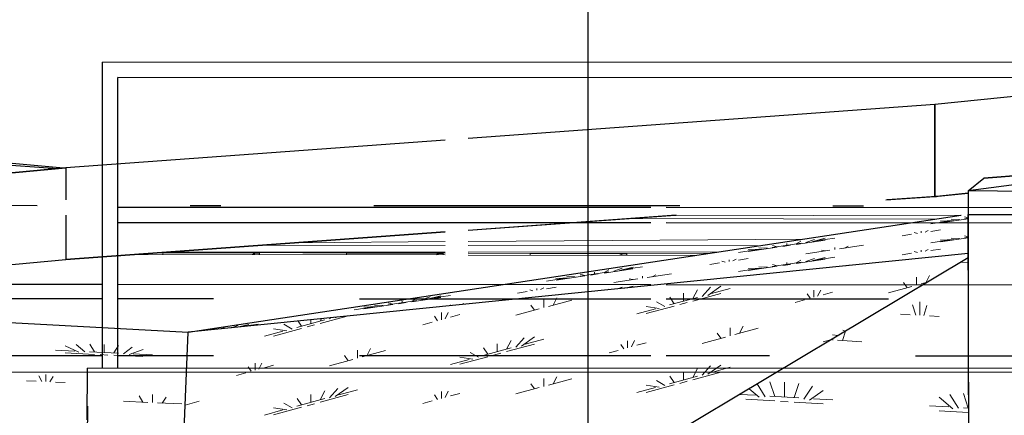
# Model space of a CAD drawing. Extents: x -805 to 3526, y -961 to 1039.
# Tile 122 of 256: x 297.76 to 300.97, y 35.91 to 37.2. Entities that reach past the tile are written whole.
import ezdxf

# ---------------------------------------------------------------- set-up
doc = ezdxf.new("R2010")
doc.units = 0
for name, pattern in [('_Ebene_', [4, 2, -1, 0, -1]), ('AUSGEZOGEN', [2, 1, 1]), ('STRICHPUNKT', [1, 0.5, -0.25, 0, -0.25]), ('VERDECKT2', [4.7625, 3.175, -1.5875])]:
    doc.linetypes.add(name, pattern=pattern)
doc.layers.get('0').update_dxf_attribs({"color": 251})
for name, color, linetype, lineweight in [('P-HP-Dorsten 2022 - Ansicht$0$IFCOUT_Oberbau_IFC_RVT-1-Schnitt 8$0$A-GENM', 13, 'Continuous', 9), ('P-HP-Dorsten 2022 - Ansicht$0$VE22-087 - Bf_Dorsten-Hervest ModellRevit2021_rvt-1-Schnitt 8$0$A-FLOR', 192, 'Continuous', 9), ('P-HP-Dorsten 2022 - Ansicht$0$VE22-087 - Bf_Dorsten-Hervest ModellRevit2021_rvt-1-Schnitt 8$0$A-FLOR-PATT', 8, 'Continuous', 35), ('TTK-B-Bestand', 252, 'Continuous', 35), ('TTK-P-Treppe oben', 12, 'Continuous', 25), ('TTK-P-Treppe unten', 12, 'Continuous', 25)]:
    doc.layers.add(name, color=color, linetype=linetype, lineweight=lineweight)
for name, color, linetype in [('TTK-P-Bahnsteig', 12, 'Continuous'), ('TTK-P-Geländer', 162, 'Continuous'), ('TTK-P-Gleis', 162, 'Continuous'), ('TTK-P-Kabelkanal', 162, 'Continuous'), ('TTK-P-PU', 12, 'Continuous'), ('TTK-P-TEXT', 12, 'AUSGEZOGEN')]:
    doc.layers.add(name, color=color, linetype=linetype)
doc.styles.add('AKG DIN 6776', font='AKG_DIN67.TTF')
doc.dimstyles.new('TTK$6', dxfattribs={"dimtxt": 2.5, "dimasz": 2.5, "dimexe": 3.5, "dimexo": 0.1, "dimgap": 1, "dimtad": 1, "dimzin": 0, "dimtxsty": 'AKG DIN 6776', "dimblk": 'OBLIQUE', "dimcen": -0.09, "dimdle": 3, "dimse1": 1, "dimse2": 1, "dimclrd": 256, "dimclre": 256, "dimclrt": 256, "dimadec": 3, "dimazin": 0, "dimtfac": 1, "dimtofl": 0, "dimtmove": 0, "dimatfit": 3, "dimldrblk": 'OBLIQUE', "dimfxl": 7, "dimfxlon": 1, "dimtolj": 1, "dimtzin": 0, "dimlwd": -1, "dimlwe": -1, "dimarcsym": 0})

# ---------------------------------------------------------------- blocks, each defined once
blk = doc.blocks.new('*D549')
at = {"layer": 'DEFPOINTS', "color": 0}
for p in [(1594.653, 36.7397), (1594.3062, 36.5752), (8.2233, 0)]:
    blk.add_point(p, dxfattribs=at)
at = {"layer": 'TTK-B-Bestand', "insert": (1594.1093, 36.9835), "char_height": 0.25, "attachment_point": 5, "style": 'AKG DIN 6776'}
blk.add_mtext('\\A1;36,588', dxfattribs=at)
blk = doc.blocks.new('_OBLIQUE')
at = {"color": 0, "linetype": 'ByBlock'}
blk.add_line((-0.5, -0.5), (0.5, 0.5), dxfattribs=at)
blk = doc.blocks.new('*D548')
at = {"layer": 'DEFPOINTS', "color": 0}
for p in [(1585.5366, 36.7706), (1585.0459, 36.614), (-0.8681, 0.0309)]:
    blk.add_point(p, dxfattribs=at)
at = {"layer": 'TTK-B-Bestand', "insert": (1585.0178, 37.0144), "char_height": 0.25, "attachment_point": 5, "style": 'AKG DIN 6776'}
blk.add_mtext('\\A1;36,621', dxfattribs=at)
blk = doc.blocks.new('*D547')
at = {"layer": 'DEFPOINTS', "color": 0}
for p in [(1244.5951, 35.6713), (1244.1853, 35.5313), (0, 0)]:
    blk.add_point(p, dxfattribs=at)
at = {"layer": 'TTK-P-Treppe unten', "insert": (1244.1389, 35.9152), "char_height": 0.25, "attachment_point": 5, "style": 'AKG DIN 6776', "bg_fill": 3, "box_fill_scale": 1.1, "bg_fill_color": 256, "bg_fill_true_color": 13158600, "bg_fill_transparency": 0}
blk.add_mtext('\\A1;35,53', dxfattribs=at)
blk = doc.blocks.new('*D546')
at = {"layer": 'DEFPOINTS', "color": 0}
for p in [(1248.9571, 37.4519), (1249.0816, 37.3335), (0, 0)]:
    blk.add_point(p, dxfattribs=at)
at = {"layer": 'TTK-P-Treppe unten', "insert": (1249.4133, 37.6958), "char_height": 0.25, "attachment_point": 5, "style": 'AKG DIN 6776'}
blk.add_mtext('\\A1;37,33', dxfattribs=at)
blk = doc.blocks.new('*D545')
at = {"layer": 'DEFPOINTS', "color": 0}
for p in [(1259.6018, 37.4765), (1259.6991, 37.3874), (0.198, 0.0396)]:
    blk.add_point(p, dxfattribs=at)
at = {"layer": 'TTK-P-Treppe unten', "insert": (1259.1455, 37.7204), "char_height": 0.25, "attachment_point": 5, "style": 'AKG DIN 6776'}
blk.add_mtext('\\A1;37,35', dxfattribs=at)
blk = doc.blocks.new('*D543')
at = {"layer": 'DEFPOINTS', "color": 0}
for p in [(859.6449, 36.5698), (860.128, 36.5698), (-0.7156, 0.0247)]:
    blk.add_point(p, dxfattribs=at)
at = {"layer": 'TTK-P-TEXT', "insert": (860.5843, 36.8136), "char_height": 0.25, "attachment_point": 5, "style": 'AKG DIN 6776'}
blk.add_mtext('\\A1;36,55', dxfattribs=at)
blk = doc.blocks.new('*D541')
at = {"layer": 'DEFPOINTS', "color": 0}
for p in [(868.7985, 36.6417), (869.2816, 36.6417), (8.438, 0.0966)]:
    blk.add_point(p, dxfattribs=at)
at = {"layer": 'TTK-B-Bestand', "insert": (869.7378, 36.8855), "char_height": 0.25, "attachment_point": 5, "style": 'AKG DIN 6776'}
blk.add_mtext('\\A1;36,55', dxfattribs=at)
blk = doc.blocks.new('*D540')
at = {"layer": 'DEFPOINTS', "color": 0}
for p in [(1239.4124, 37.4656), (1239.2481, 37.3256), (-4.9372, 1.7943)]:
    blk.add_point(p, dxfattribs=at)
at = {"layer": 'TTK-P-Treppe unten', "insert": (1238.8681, 37.7095), "char_height": 0.25, "attachment_point": 5, "style": 'AKG DIN 6776', "bg_fill": 3, "box_fill_scale": 1.1, "bg_fill_color": 256, "bg_fill_true_color": 13158600, "bg_fill_transparency": 0}
blk.add_mtext('\\A1;37,329', dxfattribs=at)
blk = doc.blocks.new('*D539')
at = {"layer": 'DEFPOINTS', "color": 0}
for p in [(303.4751, 35.7451), (303.9213, 35.7444), (0, 0)]:
    blk.add_point(p, dxfattribs=at)
at = {"layer": 'TTK-P-Treppe oben', "insert": (304.3775, 35.9883), "char_height": 0.25, "attachment_point": 5, "style": 'AKG DIN 6776'}
blk.add_mtext('\\A1;35,75', dxfattribs=at)
blk = doc.blocks.new('*D538')
at = {"layer": 'DEFPOINTS', "color": 0}
for p in [(1076.6395, 36.011), (1076.7895, 35.997), (0, 0)]:
    blk.add_point(p, dxfattribs=at)
at = {"layer": 'TTK-P-Treppe oben', "insert": (1076.1833, 36.2548), "char_height": 0.25, "attachment_point": 5, "style": 'AKG DIN 6776'}
blk.add_mtext('\\A1;36,00', dxfattribs=at)

msp = doc.modelspace()

# ---------------------------------------------------------------- linework, layer by layer
at = {"layer": 'P-HP-Dorsten 2022 - Ansicht$0$IFCOUT_Oberbau_IFC_RVT-1-Schnitt 8$0$A-GENM', "color": 251, "lineweight": 5}
for p, q in [((300.7521, 36.5518), (299.7546, 36.5535)), ((300.833, 36.5641), (299.8694, 36.5618)), ((300.32, 36.4865), (299.2234, 36.4785)), ((299.1481, 36.4654), (298.5543, 36.4664)), ((299.1481, 36.478), (298.6651, 36.4744)), ((300.1699, 36.4638), (299.2234, 36.4653)), ((298.2171, 36.442), (299.1481, 36.4404)), ((298.241, 36.4409), (298.2251, 36.4409)), ((298.2251, 36.4409), (298.5251, 36.4405)), ((298.2251, 36.4409), (298.2251, 36.4359)), ((299.1481, 36.444), (298.2337, 36.4432)), ((298.5179, 36.4355), (298.5251, 36.4405)), ((298.5251, 36.4405), (298.541, 36.4405)), ((298.5251, 36.4405), (298.5251, 36.4354)), ((298.5406, 36.4354), (298.541, 36.4405)), ((298.541, 36.4354), (298.541, 36.4405)), ((298.841, 36.44), (298.8251, 36.44)), ((298.8251, 36.44), (299.1251, 36.4395)), ((298.8251, 36.44), (298.8251, 36.435)), ((299.1179, 36.4345), (299.1251, 36.4395)), ((299.1251, 36.4395), (299.141, 36.4395)), ((299.1251, 36.4395), (299.1251, 36.4345)), ((299.1406, 36.4344), (299.141, 36.4395)), ((299.141, 36.4344), (299.141, 36.4395)), ((300.044, 36.4447), (299.2234, 36.444)), ((299.2234, 36.4403), (300.0064, 36.439)), ((299.441, 36.439), (299.4251, 36.439)), ((299.4251, 36.439), (299.7251, 36.4385)), ((299.4251, 36.439), (299.4251, 36.434)), ((299.7179, 36.4335), (299.7251, 36.4385)), ((299.7251, 36.4385), (299.741, 36.4385)), ((299.7251, 36.4385), (299.7251, 36.4335)), ((299.7406, 36.4335), (299.741, 36.4385)), ((299.741, 36.4335), (299.741, 36.4385))]:
    msp.add_line(p, q, dxfattribs=at)
at = {"layer": 'P-HP-Dorsten 2022 - Ansicht$0$IFCOUT_Oberbau_IFC_RVT-1-Schnitt 8$0$A-GENM', "color": 251}
for p, q in [((299.1481, 36.4344), (298.1357, 36.4361)), ((299.9671, 36.4331), (299.2234, 36.4343))]:
    msp.add_line(p, q, dxfattribs=at)
at = {"layer": 'P-HP-Dorsten 2022 - Ansicht$0$VE22-087 - Bf_Dorsten-Hervest ModellRevit2021_rvt-1-Schnitt 8$0$A-FLOR', "color": 251, "lineweight": 25}
for p, q in [((301.1473, 36.9664), (300.7477, 36.9258)), ((300.7477, 36.9258), (299.2234, 36.8151)), ((300.7477, 36.9258), (300.7477, 36.6258)), ((300.7477, 36.6258), (300.7477, 36.9258)), ((296.8632, 36.8167), (297.9013, 36.7189)), ((299.1481, 36.8097), (297.9081, 36.7196)), ((296.8632, 36.7874), (297.8817, 36.7171)), ((297.9081, 36.7196), (296.8632, 36.6205)), ((296.8632, 36.6207), (297.9081, 36.7196)), ((297.9081, 36.7196), (297.9081, 36.6142)), ((301.3687, 36.7108), (300.8564, 36.6445)), ((300.8564, 36.6445), (300.9074, 36.6853)), ((300.9074, 36.6853), (301.1473, 36.7046)), ((301.1473, 36.7046), (300.9074, 36.6853)), ((300.8564, 36.6445), (300.8564, 36.4195)), ((301.4788, 36.6356), (300.8564, 36.6445)), ((300.5875, 36.6142), (300.7477, 36.6258)), ((300.7529, 36.6258), (300.5924, 36.6142)), ((300.7477, 36.6258), (300.8564, 36.6369)), ((300.7529, 36.6258), (300.7477, 36.6258)), ((300.7477, 36.6258), (300.7529, 36.6258)), ((300.8564, 36.6364), (300.7529, 36.6258)), ((300.8564, 36.6363), (300.7529, 36.6258)), ((297.9081, 36.5642), (297.9081, 36.4196)), ((298.3084, 36.1822), (300.834, 36.5642)), ((299.2234, 36.5151), (299.8992, 36.5642)), ((299.9029, 36.5642), (299.2234, 36.5149)), ((300.8564, 36.5672), (300.8564, 36.1172)), ((300.8564, 36.5672), (301.4784, 36.5672)), ((299.1481, 36.5095), (297.9081, 36.4196)), ((297.9085, 36.4196), (299.1481, 36.5097)), ((296.4619, 36.2824), (297.9081, 36.4196)), ((297.9081, 36.4196), (297.9085, 36.4196)), ((300.8564, 36.4391), (298.3084, 36.1822)), ((295.9933, 36.3079), (298.3084, 36.1822))]:
    msp.add_line(p, q, dxfattribs=at)
at = {"layer": 'P-HP-Dorsten 2022 - Ansicht$0$VE22-087 - Bf_Dorsten-Hervest ModellRevit2021_rvt-1-Schnitt 8$0$A-FLOR-PATT', "color": 251, "linetype": 'Continuous', "lineweight": 9}
for p, q in [((300.7346, 36.5365), (300.7974, 36.5458)), ((300.81, 36.5471), (300.7656, 36.5449)), ((300.766, 36.5393), (300.8564, 36.5528)), ((300.8288, 36.5502), (300.8007, 36.5516)), ((300.8445, 36.5529), (300.8564, 36.5547)), ((300.8564, 36.5561), (300.845, 36.559)), ((300.7158, 36.5088), (300.7264, 36.5146)), ((300.7346, 36.5115), (300.766, 36.5162)), ((300.295, 36.469), (300.3892, 36.4831)), ((300.3264, 36.4752), (300.3545, 36.485)), ((300.3453, 36.4777), (300.3897, 36.4888)), ((300.3579, 36.4802), (300.4207, 36.4896)), ((300.6404, 36.4975), (300.6718, 36.5022)), ((300.6907, 36.505), (300.68, 36.5076)), ((300.7032, 36.5068), (300.7032, 36.5125)), ((300.7346, 36.4741), (300.7974, 36.4835)), ((300.81, 36.4848), (300.7656, 36.4825)), ((300.766, 36.4769), (300.8564, 36.4904)), ((300.8288, 36.4879), (300.8007, 36.4892)), ((300.8445, 36.4905), (300.8564, 36.4923)), ((300.8564, 36.4938), (300.845, 36.4966)), ((300.1066, 36.4428), (300.1694, 36.4521)), ((300.182, 36.4534), (300.1376, 36.4512)), ((300.138, 36.4456), (300.2322, 36.4596)), ((300.2008, 36.4565), (300.1728, 36.4579)), ((300.2165, 36.4592), (300.3107, 36.4732)), ((300.2322, 36.4615), (300.217, 36.4653)), ((300.2511, 36.4624), (300.2762, 36.4662)), ((300.2636, 36.4662), (300.2636, 36.4724)), ((300.295, 36.4709), (300.3103, 36.4792)), ((300.3264, 36.4381), (300.4049, 36.4499)), ((300.3892, 36.4475), (300.3771, 36.4505)), ((300.4206, 36.4522), (300.4206, 36.4584)), ((300.4363, 36.4545), (300.5148, 36.4663)), ((300.452, 36.4569), (300.4642, 36.4636)), ((300.7032, 36.4445), (300.7032, 36.4501)), ((300.7158, 36.4464), (300.7264, 36.4522)), ((300.7346, 36.4492), (300.766, 36.4539)), ((300.0752, 36.4131), (300.0752, 36.4187)), ((300.0878, 36.415), (300.0985, 36.4209)), ((300.1066, 36.4178), (300.138, 36.4225)), ((300.295, 36.4067), (300.3892, 36.4207)), ((300.295, 36.4086), (300.3103, 36.4169)), ((300.3264, 36.4129), (300.3545, 36.4227)), ((300.3453, 36.4154), (300.3897, 36.4264)), ((300.3579, 36.4179), (300.4207, 36.4273)), ((300.6404, 36.4351), (300.6718, 36.4398)), ((300.6907, 36.4426), (300.68, 36.4453)), ((300.8544, 36.4239), (300.8564, 36.4238)), ((300.8564, 36.4244), (300.8562, 36.425)), ((299.667, 36.3772), (299.6823, 36.3855)), ((299.6671, 36.3753), (299.7613, 36.3893)), ((299.6985, 36.3815), (299.7266, 36.3913)), ((299.7173, 36.384), (299.7617, 36.395)), ((299.7299, 36.3865), (299.7927, 36.3959)), ((300.0124, 36.4038), (300.0438, 36.4084)), ((300.0627, 36.4112), (300.052, 36.4139)), ((300.1066, 36.3804), (300.1694, 36.3898)), ((300.182, 36.3911), (300.1376, 36.3888)), ((300.138, 36.3832), (300.2322, 36.3973)), ((300.2008, 36.3941), (300.1728, 36.3955)), ((300.2165, 36.3968), (300.3107, 36.4109)), ((300.2322, 36.3991), (300.217, 36.4029)), ((300.2511, 36.4001), (300.2762, 36.4038)), ((300.2636, 36.4038), (300.2636, 36.4101)), ((300.4206, 36.3952), (300.4206, 36.3961)), ((300.4604, 36.3992), (300.4642, 36.4012)), ((300.832, 36.4106), (300.8564, 36.4091)), ((299.4787, 36.349), (299.5415, 36.3584)), ((299.554, 36.3597), (299.5096, 36.3575)), ((299.5101, 36.3519), (299.6043, 36.3659)), ((299.5729, 36.3628), (299.5448, 36.3641)), ((299.5886, 36.3654), (299.6828, 36.3795)), ((299.6043, 36.3678), (299.589, 36.3715)), ((299.6231, 36.3687), (299.6482, 36.3725)), ((299.6357, 36.3725), (299.6357, 36.3787)), ((299.6984, 36.3444), (299.7769, 36.3561)), ((299.7613, 36.3538), (299.7491, 36.3568)), ((299.7927, 36.3585), (299.7927, 36.3647)), ((299.8083, 36.3608), (299.8868, 36.3725)), ((299.824, 36.3632), (299.8362, 36.3699)), ((300.6874, 36.3357), (300.6874, 36.3614)), ((300.7179, 36.3439), (300.7297, 36.3671)), ((299.4347, 36.3175), (299.4241, 36.3202)), ((299.4473, 36.3194), (299.4473, 36.325)), ((299.4598, 36.3213), (299.4705, 36.3272)), ((299.4787, 36.3241), (299.5101, 36.3288)), ((299.6768, 36.3202), (299.6823, 36.3232)), ((299.7114, 36.3237), (299.7266, 36.3289)), ((299.7349, 36.326), (299.7617, 36.3327)), ((299.7578, 36.3283), (299.7927, 36.3336)), ((299.957, 36.2917), (299.9718, 36.3207)), ((299.9874, 36.2986), (300.0147, 36.329)), ((300.0057, 36.3023), (300.0487, 36.3322)), ((300.0179, 36.3082), (300.0787, 36.3247)), ((300.3648, 36.2995), (300.3752, 36.3198)), ((300.5961, 36.3108), (300.6722, 36.3315)), ((300.657, 36.3274), (300.6452, 36.3441)), ((300.7027, 36.3397), (300.7227, 36.3452)), ((299.0391, 36.2816), (299.1333, 36.2956)), ((299.0391, 36.2835), (299.0543, 36.2918)), ((299.0705, 36.2878), (299.0986, 36.2976)), ((299.0893, 36.2903), (299.1337, 36.3013)), ((299.1019, 36.2928), (299.1647, 36.3022)), ((299.3845, 36.31), (299.4159, 36.3147)), ((299.4701, 36.2624), (299.4701, 36.2881)), ((299.5005, 36.2706), (299.5123, 36.2938)), ((299.6357, 36.316), (299.6357, 36.3163)), ((299.8809, 36.271), (299.9722, 36.2958)), ((299.8961, 36.2751), (299.8814, 36.2961)), ((299.9266, 36.2834), (299.9266, 36.3092)), ((299.957, 36.2839), (300.0483, 36.3087)), ((300.2918, 36.2796), (300.3222, 36.2879)), ((300.3405, 36.2929), (300.3301, 36.3076)), ((300.3527, 36.2962), (300.3527, 36.3194)), ((300.3831, 36.3044), (300.4135, 36.3127)), ((298.8507, 36.2553), (298.9135, 36.2647)), ((298.9261, 36.266), (298.8816, 36.2637)), ((298.8821, 36.2581), (298.9763, 36.2722)), ((298.9449, 36.269), (298.9168, 36.2704)), ((298.9606, 36.2717), (299.0548, 36.2858)), ((298.9763, 36.274), (298.9611, 36.2778)), ((298.9951, 36.275), (299.0202, 36.2788)), ((299.0077, 36.2787), (299.0077, 36.285)), ((299.1647, 36.2686), (299.1647, 36.271)), ((299.2011, 36.2722), (299.2083, 36.2762)), ((299.2429, 36.2764), (299.2588, 36.2788)), ((299.3787, 36.2375), (299.4548, 36.2582)), ((299.4396, 36.2541), (299.4278, 36.2709)), ((299.4853, 36.2665), (299.5613, 36.2871)), ((299.7744, 36.242), (299.8353, 36.2586)), ((299.8474, 36.2593), (299.8044, 36.2659)), ((299.8048, 36.2426), (299.8961, 36.2674)), ((299.8657, 36.2656), (299.8385, 36.2812)), ((299.9144, 36.2724), (299.9387, 36.279)), ((300.686, 36.238), (300.6752, 36.272)), ((300.6986, 36.2373), (300.6986, 36.2814)), ((300.7113, 36.2366), (300.722, 36.2692)), ((298.7396, 36.2106), (298.8278, 36.2346)), ((298.7396, 36.2184), (298.7435, 36.2261)), ((298.77, 36.2253), (298.7734, 36.2291)), ((298.7883, 36.229), (298.791, 36.2309)), ((299.1231, 36.2196), (299.1127, 36.2343)), ((299.1353, 36.2229), (299.1353, 36.2461)), ((299.1474, 36.2262), (299.1578, 36.2465)), ((299.1657, 36.2311), (299.1961, 36.2394)), ((300.6354, 36.2411), (300.667, 36.2392)), ((300.7303, 36.2354), (300.7619, 36.2335)), ((298.3797, 36.1894), (298.3797, 36.1913)), ((298.4175, 36.1932), (298.4263, 36.1981)), ((298.4493, 36.1964), (298.4706, 36.2039)), ((298.4687, 36.1984), (298.5058, 36.2076)), ((298.4739, 36.1991), (298.5367, 36.2085)), ((298.63, 36.1861), (298.587, 36.1926)), ((298.5874, 36.1693), (298.6787, 36.1941)), ((298.6483, 36.1923), (298.6211, 36.208)), ((298.6635, 36.1977), (298.7548, 36.2225)), ((298.6787, 36.2019), (298.6671, 36.2184)), ((298.697, 36.1991), (298.7213, 36.2057)), ((298.7092, 36.2102), (298.7092, 36.2226)), ((299.0744, 36.2063), (299.1048, 36.2146)), ((300.0787, 36.1703), (300.0787, 36.1961)), ((300.094, 36.1744), (300.17, 36.1951)), ((300.1092, 36.1786), (300.121, 36.2017)), ((298.557, 36.1688), (298.6179, 36.1853)), ((299.3787, 36.1333), (299.406, 36.1637)), ((299.397, 36.1369), (299.44, 36.1668)), ((299.4092, 36.1428), (299.47, 36.1594)), ((299.9874, 36.1455), (300.0635, 36.1661)), ((300.0483, 36.162), (300.0365, 36.1788)), ((300.4315, 36.171), (300.4131, 36.1738)), ((300.4141, 36.1564), (300.4141, 36.1606)), ((300.4458, 36.1545), (300.456, 36.1857)), ((300.4547, 36.1849), (300.4472, 36.1892)), ((297.951, 36.1171), (297.9061, 36.1377)), ((297.97, 36.1175), (297.9417, 36.1422)), ((298.0017, 36.1174), (297.9864, 36.1434)), ((298.0334, 36.1159), (298.0334, 36.1419)), ((298.0652, 36.1144), (298.0806, 36.1389)), ((298.0968, 36.1116), (298.1252, 36.1336)), ((298.8918, 36.1053), (298.9036, 36.1285)), ((299.2722, 36.1056), (299.3635, 36.1304)), ((299.2874, 36.1098), (299.2727, 36.1308)), ((299.3179, 36.1181), (299.3179, 36.1438)), ((299.3483, 36.1263), (299.3631, 36.1553)), ((299.3483, 36.1186), (299.4396, 36.1434)), ((299.7318, 36.1275), (299.7214, 36.1422)), ((299.744, 36.1309), (299.744, 36.154)), ((299.7561, 36.1342), (299.7665, 36.1544)), ((299.7744, 36.1391), (299.8048, 36.1473)), ((300.3831, 36.15), (300.4073, 36.1566)), ((300.43, 36.1555), (300.509, 36.1507)), ((297.8749, 36.1234), (297.9383, 36.1204)), ((297.9066, 36.1141), (298.0017, 36.1096)), ((297.9859, 36.1181), (298.081, 36.1136)), ((298.0208, 36.1087), (298.0461, 36.1075)), ((298.0651, 36.1066), (298.1603, 36.1021)), ((298.1159, 36.1094), (298.1608, 36.1257)), ((298.1286, 36.1114), (298.192, 36.1084)), ((298.8614, 36.0971), (298.8614, 36.1228)), ((298.8766, 36.1011), (298.9527, 36.1218)), ((299.257, 36.1003), (299.2298, 36.1159)), ((299.3057, 36.107), (299.33, 36.1136)), ((299.6831, 36.1143), (299.7135, 36.1225))]:
    msp.add_line(p, q, dxfattribs=at)
at = {"layer": 'TTK-P-Geländer', "color": 251, "linetype": 'AUSGEZOGEN', "ltscale": 2}
for p, q in [((308.9287, 37.0611), (298.0287, 37.0648)), ((308.8787, 37.0111), (298.0787, 37.0148)), ((299.82, 36.5892), (298.0787, 36.5898)), ((301.6367, 36.5886), (299.87, 36.5892)), ((299.82, 36.5392), (298.0787, 36.5398)), ((301.6367, 36.5386), (299.87, 36.5392))]:
    msp.add_line(p, q, dxfattribs=at)
at = {"layer": 'TTK-P-Gleis', "color": 251, "linetype": 'STRICHPUNKT', "ltscale": 2}
msp.add_line((314.6147, 36.5876), (294.6147, 36.597), dxfattribs=at)
at = {"layer": 'TTK-P-Kabelkanal', "color": 251, "linetype": 'AUSGEZOGEN', "ltscale": 2}
for p, q in [((298.0287, 36.3374), (294.6147, 36.339)), ((299.82, 36.3366), (298.0787, 36.3374)), ((301.6367, 36.3357), (299.87, 36.3365))]:
    msp.add_line(p, q, dxfattribs=at)

# ---------------------------------------------------------------- dimensions: what is measured, and where the dimension line sits
at = {"layer": 'TTK-B-Bestand', "color": 251}
for feature_location, offset, origin, text, picture, middle in [((1585.0459, 36.614), (0.4461, 0.1576), (-0.8681, 0.0309), '36,621', '*D548', (1585.0178, 37.0144)), ((1594.3062, 36.5752), (0.2947, 0.1656), (8.2233, 0), '36,588', '*D549', (1594.1093, 36.9835))]:
    dim = msp.add_ordinate_dim(feature_location=feature_location, offset=offset, dtype=0, origin=origin, text=text, dimstyle='TTK$6', override={"dimscale": 0, "dimdec": 3, "dimtmove": 1, "dimfxlon": 0}, dxfattribs=at)
    dim.commit()
    dim.dimension.update_dxf_attribs({"geometry": picture, "text_midpoint": middle})

# ---------------------------------------------------------------- next in the draw order: dimensions: what is measured, and where the dimension line sits
at = {"layer": 'TTK-P-Treppe unten', "color": 251}
dim = msp.add_ordinate_dim(feature_location=(1244.1853, 35.5313), offset=(0.4098, 0.14), dtype=0, origin=(0, 0), dimstyle='TTK$6', override={"dimscale": 0, "dimtfill": 1}, dxfattribs=at)
dim.commit()
dim.dimension.update_dxf_attribs({"geometry": '*D547', "text_midpoint": (1244.1389, 35.9152)})

# ---------------------------------------------------------------- next in the draw order: linework, layer by layer
at = {"layer": 'P-HP-Dorsten 2022 - Ansicht$0$VE22-087 - Bf_Dorsten-Hervest ModellRevit2021_rvt-1-Schnitt 8$0$A-FLOR', "color": 251, "lineweight": 25}
for p, q in [((300.8721, 32.4803), (300.8564, 36.5672)), ((300.8564, 36.4252), (298.2546, 34.8691)), ((298.2546, 34.8691), (298.3084, 36.1822)), ((300.8564, 36.1172), (300.8696, 32.6683))]:
    msp.add_line(p, q, dxfattribs=at)
at = {"layer": 'P-HP-Dorsten 2022 - Ansicht$0$VE22-087 - Bf_Dorsten-Hervest ModellRevit2021_rvt-1-Schnitt 8$0$A-FLOR-PATT', "color": 251, "linetype": 'Continuous', "lineweight": 9}
for p, q in [((298.8309, 36.0888), (298.8191, 36.1055)), ((299.2387, 36.094), (299.1957, 36.1005)), ((299.1961, 36.0772), (299.2874, 36.102)), ((298.5144, 36.0543), (298.5041, 36.0689)), ((298.5266, 36.0576), (298.5266, 36.0808)), ((298.5387, 36.0609), (298.5491, 36.0812)), ((298.557, 36.0658), (298.5874, 36.0741)), ((298.77, 36.0722), (298.8461, 36.0929)), ((299.1657, 36.0767), (299.2266, 36.0932)), ((299.957, 36.0343), (299.9718, 36.0632)), ((299.9874, 36.0412), (300.0147, 36.0716)), ((300.0057, 36.0449), (300.0487, 36.0748)), ((300.0179, 36.0508), (300.0787, 36.0673)), ((297.8305, 36.0211), (297.8198, 36.0394)), ((297.8432, 36.0205), (297.8432, 36.044)), ((297.8559, 36.0199), (297.8667, 36.0371)), ((298.4657, 36.041), (298.4961, 36.0493)), ((299.4701, 36.005), (299.4701, 36.0307)), ((299.5005, 36.0132), (299.5123, 36.0364)), ((299.8809, 36.0136), (299.9722, 36.0384)), ((299.8961, 36.0177), (299.8814, 36.0387)), ((299.9266, 36.026), (299.9266, 36.0518)), ((299.957, 36.0265), (300.0483, 36.0513)), ((297.7798, 36.0235), (297.8115, 36.022)), ((297.8749, 36.0191), (297.9066, 36.0176)), ((298.77, 35.9679), (298.7973, 35.9983)), ((298.7883, 35.9716), (298.8313, 36.0015)), ((299.3787, 35.9801), (299.4548, 36.0008)), ((299.4396, 35.9967), (299.4278, 36.0135)), ((299.4853, 36.0091), (299.5613, 36.0297)), ((299.7744, 35.9846), (299.8353, 36.0012)), ((299.8474, 36.0019), (299.8044, 36.0084)), ((299.8048, 35.9852), (299.8961, 36.01)), ((299.8657, 36.0082), (299.8385, 36.0238)), ((299.9144, 36.0149), (299.9387, 36.0216)), ((300.1929, 35.9713), (300.1671, 36.0129)), ((300.2245, 35.9719), (300.2091, 36.0203)), ((300.2561, 35.9699), (300.2561, 36.0189)), ((300.2877, 35.9681), (300.3031, 36.0147)), ((300.3193, 35.9637), (300.3476, 36.0058)), ((298.1603, 35.9534), (298.148, 35.9742)), ((298.192, 35.9519), (298.192, 35.978)), ((298.2237, 35.9504), (298.236, 35.9701)), ((298.7092, 35.9528), (298.7092, 35.9785)), ((298.7396, 35.961), (298.7544, 35.99)), ((298.7396, 35.9532), (298.8309, 35.978)), ((298.8005, 35.9775), (298.8613, 35.994)), ((299.1231, 35.9622), (299.1127, 35.9769)), ((299.1353, 35.9655), (299.1353, 35.9887)), ((299.1474, 35.9688), (299.1578, 35.9891)), ((299.1657, 35.9737), (299.1961, 35.982)), ((300.11, 35.9788), (300.1613, 35.9757)), ((300.1739, 35.97), (300.1411, 35.9974)), ((300.2087, 35.9728), (300.3035, 35.9671)), ((300.3383, 35.9601), (300.383, 35.992)), ((300.8061, 35.9319), (300.7614, 35.9693)), ((300.8251, 35.9333), (300.7968, 35.9788)), ((300.8567, 35.9338), (300.8413, 35.9822)), ((298.0969, 35.9564), (298.1761, 35.9527)), ((298.2078, 35.9512), (298.2871, 35.9474)), ((298.2986, 35.9441), (298.344, 35.9564)), ((298.63, 35.9287), (298.587, 35.9352)), ((298.5874, 35.9119), (298.6787, 35.9367)), ((298.6483, 35.9349), (298.6211, 35.9506)), ((298.6635, 35.9403), (298.7548, 35.9651)), ((298.6787, 35.9445), (298.664, 35.9654)), ((298.697, 35.9417), (298.7213, 35.9483)), ((299.0744, 35.9489), (299.1048, 35.9572)), ((300.1297, 35.9629), (300.2245, 35.9572)), ((300.2435, 35.956), (300.2688, 35.9545)), ((300.2877, 35.9534), (300.3826, 35.9477)), ((300.351, 35.9643), (300.4142, 35.9605)), ((300.7302, 35.9414), (300.7935, 35.9376)), ((300.8409, 35.9347), (300.8571, 35.9338)), ((298.557, 35.9114), (298.6179, 35.9279)), ((300.7619, 35.9248), (300.8567, 35.9191))]:
    msp.add_line(p, q, dxfattribs=at)
at = {"layer": 'TTK-P-Bahnsteig', "color": 251, "linetype": '_Ebene_'}
msp.add_line((299.6147, 31.2769), (299.6147, 44.5202), dxfattribs=at)
at = {"layer": 'TTK-P-Gleis', "color": 251, "linetype": 'AUSGEZOGEN', "ltscale": 2}
for p in [(297.9786, 35.8954), (308.9787, 36.0611)]:
    msp.add_line(p, (297.9787, 36.0648), dxfattribs=at)

# ---------------------------------------------------------------- next in the draw order: dimensions: what is measured, and where the dimension line sits
at = {"layer": 'TTK-B-Bestand', "color": 251}
dim = msp.add_ordinate_dim(feature_location=(868.7985, 36.6417), offset=(0.4831, 0), dtype=0, origin=(8.438, 0.0966), dimstyle='TTK$6', override={"dimscale": 0, "dimfxlon": 0}, dxfattribs=at)
dim.commit()
dim.dimension.update_dxf_attribs({"geometry": '*D541', "text_midpoint": (869.7378, 36.8855)})
at = {"layer": 'TTK-P-TEXT', "color": 251}
dim = msp.add_ordinate_dim(feature_location=(859.6449, 36.5698), offset=(0.4831, 0), dtype=0, origin=(-0.7156, 0.0247), dimstyle='TTK$6', override={"dimscale": 0, "dimfxlon": 0}, dxfattribs=at)
dim.commit()
dim.dimension.update_dxf_attribs({"geometry": '*D543', "text_midpoint": (860.5843, 36.8136)})
at = {"layer": 'TTK-P-Treppe unten', "color": 251}
for feature_location, offset, origin, picture, middle in [((1259.6991, 37.3874), (-0.0973, 0.0891), (0.198, 0.0396), '*D545', (1259.1455, 37.7204)), ((1249.0816, 37.3335), (-0.1245, 0.1184), (0, 0), '*D546', (1249.4133, 37.6958))]:
    dim = msp.add_ordinate_dim(feature_location=feature_location, offset=offset, dtype=0, origin=origin, dimstyle='TTK$6', override={"dimscale": 0}, dxfattribs=at)
    dim.commit()
    dim.dimension.update_dxf_attribs({"geometry": picture, "text_midpoint": middle})

# ---------------------------------------------------------------- next in the draw order: dimensions: what is measured, and where the dimension line sits
dim = msp.add_ordinate_dim(feature_location=(1239.2481, 37.3256), offset=(0.1119, 0.1412), dtype=0, origin=(-4.9372, 1.7943), text='37,329', dimstyle='TTK$6', override={"dimscale": 0, "dimtfill": 1}, dxfattribs=at)
dim.commit()
dim.dimension.update_dxf_attribs({"geometry": '*D540', "text_midpoint": (1238.8681, 37.7095)})

# ---------------------------------------------------------------- next in the draw order: linework, layer by layer
at = {"layer": 'TTK-P-Bahnsteig', "color": 251}
msp.add_circle((473.7851, 39.1322), 1000, dxfattribs=at)
at = {"layer": 'TTK-P-Geländer', "color": 251}
for p, q in [((298.0287, 36.0648), (298.0287, 37.0648)), ((298.0787, 36.0648), (298.0787, 37.0148))]:
    msp.add_line(p, q, dxfattribs=at)
at = {"layer": 'TTK-P-Kabelkanal', "color": 251, "linetype": 'VERDECKT2', "ltscale": 0.3}
for p, q in [((298.0287, 36.2908), (294.7216, 36.2924)), ((299.82, 36.2899), (298.0787, 36.2908)), ((303.4533, 36.2881), (299.87, 36.2899)), ((298.0287, 36.1045), (295.4994, 36.1048)), ((299.82, 36.1043), (298.0787, 36.1045)), ((301.6367, 36.1041), (299.87, 36.1043))]:
    msp.add_line(p, q, dxfattribs=at)
at = {"layer": 'TTK-P-Kabelkanal', "color": 251, "linetype": 'AUSGEZOGEN', "ltscale": 2}
msp.add_line((295.821, 36.0516), (313.7986, 36.0548), dxfattribs=at)
at = {"layer": 'TTK-P-PU', "color": 251, "linetype": 'VERDECKT2', "ltscale": 0.5}
msp.add_line((297.9787, 35.94), (297.9782, 34.8954), dxfattribs=at)

# ---------------------------------------------------------------- next in the draw order: dimensions: what is measured, and where the dimension line sits
at = {"layer": 'TTK-P-Treppe oben', "color": 251}
for feature_location, offset, picture, middle in [((1076.7895, 35.997), (-0.15, 0.014), '*D538', (1076.1833, 36.2548)), ((303.4751, 35.7451), (0.4462, -0.0007), '*D539', (304.3775, 35.9883))]:
    dim = msp.add_ordinate_dim(feature_location=feature_location, offset=offset, dtype=0, origin=(0, 0), dimstyle='TTK$6', override={"dimscale": 0}, dxfattribs=at)
    dim.commit()
    dim.dimension.update_dxf_attribs({"geometry": picture, "text_midpoint": middle})

doc.saveas('drawing.dxf')
